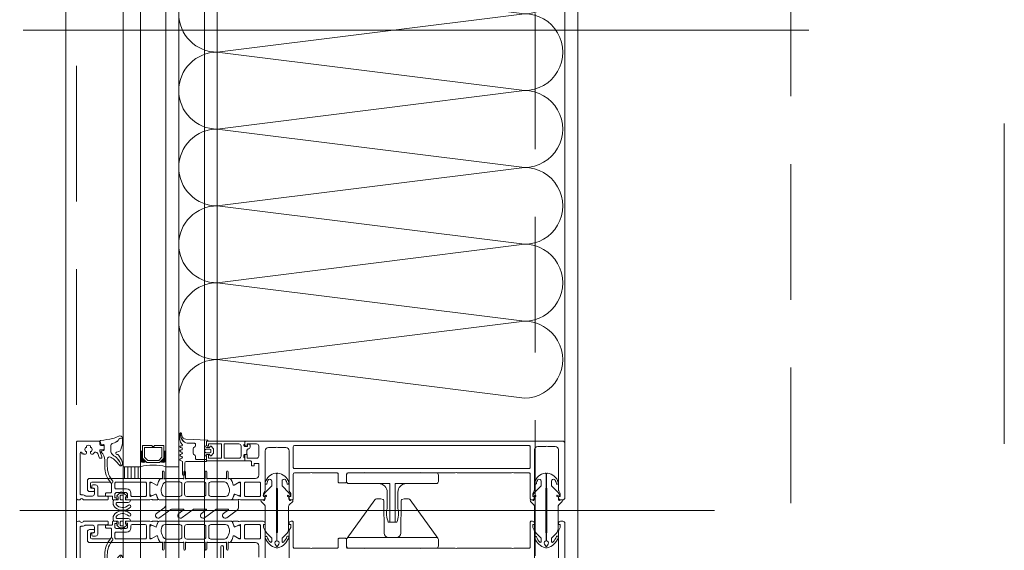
# Model space of a CAD drawing. Header units: millimetres. Extents: x 213386 to 459888, y 74252 to 208052.
# Tile 137 of 256: x 373015 to 373477, y 164289 to 164537. Entities that reach past the tile are written whole.
import ezdxf

# ---------------------------------------------------------------- set-up
doc = ezdxf.new("R2010")
doc.units = ezdxf.units.MM
doc.linetypes.add('CK_Čerchovaná 50', pattern=[6, 3, -1.5, 0, -1.5])
doc.linetypes.add('ČÁRKOVANÁ', pattern=[19.05, 12.7, -6.35])
doc.layers.add('FASÁDA DETAILNÍ', color=255, linetype='Continuous', lineweight=0)
doc.layers.add('TENKA', color=255, linetype='Continuous', lineweight=0)

# ---------------------------------------------------------------- blocks, each defined once
blk = doc.blocks.new('nesystémový nástavec 18')
for p, q in [((-17.5, 9.3), (-15.36, 9.3)), ((-15.36, 9.3), (0, 9.3)), ((0, 9.3), (0, 7.8)), ((-18, 6.8), (-18, 8.8)), ((-17, 6.3), (-17.5, 6.3)), ((-11, 8), (-17, 8)), ((-17, 8), (-17, 6.3)), ((-11, 1.3), (-11, 8)), ((-2.8, 8), (-9.7, 8)), ((-9.7, 1.3), (-9.7, 8)), ((-1.8, 2.3), (-1.8, 7)), ((-0.5, 7.3), (-0.5, 6.8)), ((0, 6.3), (0.55, 6.3)), ((0.55, 6.3), (0.95, 5.9)), ((0.95, 5.9), (0.95, 4.8)), ((0.95, 4.8), (0.95, 4.14)), ((-18, 0.5), (-18, 1.8)), ((-17.5, 2.3), (-17, 2.3)), ((-1.8, 0), (-17.5, 0)), ((-17, 2.3), (-17, 1.3)), ((-17, 1.3), (-11, 1.3)), ((-9.7, 1.3), (-2.8, 1.3)), ((0, 0), (-1.8, 0)), ((-0.4, 2.23), (-0.5, 2.04)), ((-0.5, 2.04), (-0.5, 2)), ((1.2, 2.44), (0, 2.44)), ((0, 1.5), (0, 0)), ((0.95, 4.14), (1.2, 4.14)), ((1.2, 1.85), (1.2, 2.44)), ((1.4, 3.94), (1.4, 3.84)), ((1.6, 3.64), (1.6, 3.64)), ((1.8, 1.37), (1.7, 1.35)), ((2.25, 1.63), (1.8, 1.37)), ((2.4, 2.84), (2.4, 1.89))]:
    blk.add_line(p, q)
for centre, radius, start, end in [((-17.5, 8.8), 0.5, 90, 180), ((-15.36, 9.8), 0.5, 270, 270.084), ((-17.5, 6.8), 0.5, 180.0012, 269.9988), ((-2.8, 7), 1, 0, 90), ((0, 7.3), 0.5, 89.9955, 180.0071), ((0, 6.8), 0.5, 179.9949, 270.006), ((0.75, 4.8), 0.2, 359.9656, 0.0344), ((-17.5, 1.8), 0.5, 89.999, 180.0002), ((-17.5, 0.5), 0.5, 180, 270), ((-2.8, 2.3), 1, 270, 0), ((0, 2), 0.5, 179.9716, 270.0327), ((0, 1.94), 0.5, 89.9975, 144.0007), ((1.2, 3.94), 0.2, 359.9707, 90.0249), ((1.7, 1.85), 0.5, 179.9991, 270), ((1.6, 3.84), 0.2, 179.9737, 270.035), ((1.6, 2.84), 0.8, 0.0065, 89.9919), ((2.1, 1.89), 0.3, 299.9815, 0.0183)]:
    blk.add_arc(centre, radius, start, end)
blk = doc.blocks.new('284336')
for points in [[(-0.7, -9.6), (-10, -9.6, 0.414511), (-10.51, -10.11), (-10.51, -15.51, -1), (-11.69, -15.51), (-11.69, -9.6), (-12.69, -8.95, -0.668884), (-12.6, -8.23), (-11.99, -8.01, 0.766384), (-11.99, -7.21), (-12.6, -6.99, -0.76831), (-12.6, -6.23), (-11.99, -6.01, 0.766384), (-11.99, -5.21), (-12.6, -4.99, -0.76831), (-12.6, -4.23), (-11.99, -4.01, 0.766384), (-11.99, -3.21), (-12.6, -2.99, -0.877523), (-12.5, -2.22), (-12.1, -2.22, 0.698129), (-11.83, -1.5, -0.220231), (-12.89, 0.78), (-12.89, 3.45, -0.157143), (-12.82, 3.68), (-12.69, 3.42, -0.067482), (-12.48, 2.53, 0.393136), (-8.66, -1.02), (-6.1, -1.02, -0.414214), (-5.61, -1.51), (-5.61, -2.22, -0.267949), (-5.85, -2.65), (-6.35, -2.93, 0.267949), (-6.61, -3.38), (-6.61, -5.84, 0.267949), (-6.35, -6.29), (-5.85, -6.57, -0.267949), (-5.61, -7), (-5.61, -8.11, 0.414215), (-5.1, -8.62), (-0.41, -8.62), (-0.41, -9.31, -0.414212), (-0.7, -9.6)], [(-0.41, 0), (-0.41, -2, 0.990243), (-0.4, -3.02), (0.9, -3.02, 0.414214), (1.21, -2.71), (1.21, -2.61, -0.668123), (1.71, -2.4), (2.75, -3.45, -0.199004), (2.89, -3.79), (2.89, -5.43, -0.199038), (2.75, -5.77), (1.71, -6.82, -0.668191), (1.21, -6.61), (1.21, -6.51, 0.414214), (0.9, -6.2), (-0.4, -6.2, 0.990269), (-0.41, -7.22), (-0.41, -8.6), (-5.1, -8.6, -0.414215), (-5.59, -8.11), (-5.59, -7, 0.267949), (-5.84, -6.56), (-6.34, -6.27, -0.267949), (-6.59, -5.84), (-6.59, -3.38, -0.267949), (-6.34, -2.95), (-5.84, -2.66, 0.267949), (-5.59, -2.22), (-5.59, -1.51, 0.414214), (-6.1, -1), (-8.66, -1, -0.393156), (-12.46, 2.53, 0.067572), (-12.67, 3.43), (-12.8, 3.7, -0.637545), (-12.12, 3.53), (-11.92, 2.53, 0.344315), (-10.06, 0.91), (0, 0.38, -0.406913), (0.39, 0), (-0.41, 0)], [(1.7, -4.31, 0.414235), (1.2, -3.81), (-0.7, -3.81, 0.414214), (-1.2, -4.31), (-1.2, -4.91, 0.414214), (-0.7, -5.41), (1.2, -5.41, 0.414235), (1.7, -4.91), (1.7, -4.31)]]:
    blk.add_lwpolyline(points, format="xyb", close=True)
blk = doc.blocks.new('433270')
blk.add_lwpolyline([(1, 0, 0.414364), (0, -1), (0, -1.4, 0.255924), (0.23, -1.83, -0.547723), (0.23, -3.17, 0.255924), (0, -3.6), (0, -14.6, 0.414214), (0.3, -14.9), (1.2, -14.9, 0.414214), (1.7, -14.4), (1.7, -10.3, -0.414214), (2, -10), (6, -10, 0.414248), (7, -9), (7, -7.7, 0.414179), (6.5, -7.2), (5.7, -7.2, 0.414232), (5.4, -7.5), (5.4, -8.2, -0.414198), (5.1, -8.5), (2.8, -8.5, -0.414204), (1.8, -7.5), (1.8, -4.49, -0.147432), (1.97, -3.94, 0.147461), (2.4, -2.5), (2.4, -2.3, -0.414214), (2.9, -1.8), (21.87, -1.8, -0.668178), (22.22, -2.65), (22.16, -2.72, 1), (21.59, -3.29), (21.52, -3.35, 0.198912), (21.38, -3.71), (21.38, -4.05, 0.414214), (22.08, -4.75), (22.38, -4.75, 0.576988), (22.64, -4.3, -0.311246), (24.56, -4.3, 0.576988), (24.82, -4.75), (25.3, -4.75, -0.260065), (25.3, -6.65), (24.82, -6.65, 0.576988), (24.56, -7.1, -0.311246), (22.64, -7.1, 0.576988), (22.38, -6.65), (22.08, -6.65, 0.414214), (21.38, -7.35), (21.38, -7.61, 0.267949), (21.63, -8.04), (21.89, -8.2, -0.637047), (21.73, -10), (19.83, -10.7, 0.315299), (19.5, -11.17), (19.5, -11.49, 0.520567), (20.17, -11.96), (22.83, -10.99, -0.520567), (23.5, -11.46), (23.5, -12.5, 0.414062), (24, -13), (25, -13, 0.414186), (25.5, -12.5), (25.5, -11.5, -0.414182), (26, -11), (27, -11, 0.414214), (27.5, -10.5), (27.5, -0.5, 0.414214), (27, 0), (1, 0)], format="xyb", close=True)
blk = doc.blocks.new('284325')
for points in [[(0.84, -5.23, -0.560316), (0.94, -4.73), (1.94, -4.36, 0.3153), (2.14, -4.08), (2.14, -1.89, 0.451558), (1.8, -1.59), (0.9, -1.7, -0.399586), (0.57, -1.46), (0.3, -0.07, -0.415977), (0.53, 0.29, 0.024107), (6.15, 1.24, 0.076636), (8.99, 2.34, -0.577615), (10.79, 1.3), (10.02, 1.37, 0.283171), (9.08, 0.9, -0.168429), (7.07, -0.74), (5.9, -1.16, 0.315302), (5.24, -2.1), (5.24, -4.21, 0.269719), (6.76, -6.82, -0.194797), (10.18, -11.53, -0.342663), (9.17, -11.17, 0.119207), (5.43, -7.59, 0.578571), (3.63, -8.62), (3.63, -11.77, 0.176415), (6.16, -18.72, -1), (5.24, -19.49, -0.176415), (2.43, -11.77), (2.43, -8.89, 0.208286), (0.84, -5.23)], [(8.95, -6.65), (10.32, -8.78, -0.134555), (10.79, -10.63, -0.339795), (10.19, -11.53, 0.194788), (6.76, -6.81, -0.269736), (5.25, -4.21), (5.25, -2.1, -0.315302), (5.9, -1.17), (7.07, -0.74, 0.168429), (9.09, 0.89, -0.283167), (10.01, 1.36), (10.79, 1.29), (10.79, -0.74, -0.070852), (10.71, -1.3), (9.95, -3.93, -0.241839), (9.08, -4.83), (7.93, -5.22, 0.836024), (8.08, -6.19), (8.11, -6.19, -0.255349), (8.95, -6.65)]]:
    blk.add_lwpolyline(points, format="xyb", close=True)
blk = doc.blocks.new('*U4004')
for points in [[(0, 0, 0.414243), (0.1, 0.1), (0, 0.9, -1.0001), (0.2, 0.9), (0.1, 0.1, 0.414228), (0.2, 0, 0.414228)], [(0.2, 0, 0.414243), (0.3, 0.1), (0.2, 0.9, -1.0001), (0.4, 0.9), (0.3, 0.1, 0.414228), (0.4, 0, 0.414228)], [(0.4, 0, 0.414243), (0.5, 0.1), (0.4, 0.9, -1.0001), (0.6, 0.9), (0.5, 0.1, 0.414228), (0.6, 0, 0.414228)], [(0.6, 0, 0.414243), (0.7, 0.1), (0.6, 0.9, -1.0001), (0.8, 0.9), (0.7, 0.1, 0.414228), (0.8, 0, 0.414228)], [(0.8, 0, 0.414243), (0.9, 0.1), (0.8, 0.9, -1.0001), (1, 0.9), (0.9, 0.1, 0.414228), (1, 0, 0.414228)], [(1, 0, 0.414243), (1.1, 0.1), (1, 0.9, -1.0001), (1.2, 0.9), (1.1, 0.1, 0.414228), (1.2, 0, 0.414228)], [(1.2, 0, 0.414243), (1.3, 0.1), (1.2, 0.9, -1.0001), (1.4, 0.9), (1.3, 0.1, 0.414228), (1.4, 0, 0.414228)], [(1.4, 0, 0.414243), (1.5, 0.1), (1.4, 0.9, -1.0001), (1.6, 0.9), (1.5, 0.1, 0.414228), (1.6, 0, 0.414228)], [(1.6, 0, 0.414243), (1.7, 0.1), (1.6, 0.9, -1.0001), (1.8, 0.9), (1.7, 0.1, 0.414228), (1.8, 0, 0.414228)], [(1.8, 0, 0.414243), (1.9, 0.1), (1.8001, 0.9, -1.0001), (2, 0.9), (1.9001, 0.1, 0.414228), (2, 0, 0.414228)]]:
    blk.add_lwpolyline(points, format="xyb")
blk = doc.blocks.new('244748_a')
blk.add_lwpolyline([(8.32, -1.69, 0.082248), (6.34, -0.9, -1.09695), (6.94, -0.1, -0.315353), (11.26, -5.15, -0.480529), (10.87, -5.64), (4.27, -5.64), (4.08, -5.45), (-16.53, -5.45), (-16.72, -5.64), (-20.43, -5.64, 0.574019), (-21.93, -4.78), (-22.99, -5.4, 0.524827), (-22.99, -5.9), (-21.93, -6.52, 0.574021), (-20.43, -5.66), (-16.72, -5.66), (-16.53, -5.85), (4.08, -5.85), (4.27, -5.66), (10.87, -5.66, -0.480529), (11.26, -6.15, -0.326229), (6.88, -11.09, -1.09695), (6.28, -10.3, 0.081457), (8.32, -9.61, 0.599203), (7.48, -8.05), (5.52, -8.05, 0.198965), (5.17, -8.2), (2.22, -11.15), (0.93, -12.01, -0.738038), (0.51, -11.62), (0.87, -11, 1), (0.35, -10.7), (0, -11.3), (-0.98, -11.3, 0.619205), (-1.45, -12.06), (-1.28, -12.43, -0.808139), (-2.04, -13.04), (-3.63, -11.44, 0.198906), (-4.34, -11.15), (-14.99, -11.15, -0.198936), (-16.76, -10.42), (-18.98, -8.2, 0.198942), (-19.33, -8.05), (-20.67, -8.05, 0.500217), (-21.09, -8.73, 0.122037), (-18.5, -10.27, -1.093735), (-19.1, -11.07, -0.240768), (-23.7, -6.07, -0.106226), (-23.7, -5.23, -0.256232), (-19, -0.13, -1.093735), (-18.4, -0.92, 0.116856), (-21.09, -2.57, 0.500217), (-20.67, -3.25), (-19.33, -3.25, 0.198942), (-18.98, -3.1), (-16.75, -0.88, -0.198936), (-14.99, -0.15), (-4.34, -0.15, 0.198907), (-3.63, 0.14), (-2.04, 1.74, -0.808139), (-1.28, 1.13), (-1.45, 0.76, 0.619205), (-0.98, 0), (0, 0), (0.35, -0.6, 1), (0.87, -0.3), (0.51, 0.32, -0.738038), (0.93, 0.71), (2.22, -0.15), (5.17, -3.1, 0.198965), (5.52, -3.25), (7.48, -3.25, 0.599203)], format="xyb", close=True)
blk = doc.blocks.new('236134_0100_s_v')
for points in [[(22.8, -23), (22.8, -5), (42, -5, 0.414214), (43, -4), (43, -1, 0.414214), (42, 0), (1, 0, 0.414214), (0, -1), (0, -4, 0.414214), (1, -5), (20.2, -5), (20.2, -23)], [(15, -5, -0.414214), (19, -9), (19, -16.57, 0.165764), (19.53, -23), (23.47, -23, 0.165764), (24, -16.57), (24, -9, -0.414214), (28, -5)]]:
    blk.add_lwpolyline(points, format="xyb")
blk = doc.blocks.new('236134_0200_s_v')
for points in [[(19.58, 5, -0.41166), (17.58, 6.98), (17.45, 22.25, 0.344217), (17.07, 22.73), (16, 23), (14, 23, 0.240828), (13.19, 22.59), (0.19, 4.59)], [(23.42, 5, 0.41166), (25.42, 6.98), (25.55, 22.25, -0.344217), (25.93, 22.73), (27, 23), (29, 23, -0.240828), (29.81, 22.59), (42.81, 4.59)]]:
    blk.add_lwpolyline(points, format="xyb")
blk.add_lwpolyline([(42, 5), (1, 5, 0.414214), (0, 4), (0, 1, 0.414214), (1, 0), (42, 0, 0.414214), (43, 1), (43, 4, 0.414214)], format="xyb", close=True)
blk = doc.blocks.new('288126')
for points in [[(-16.5, 0), (16.5, 0)], [(-21.36, -6.34), (-17.8, -3.69)], [(-14.71, -4.5), (-19.87, -8.34)], [(-17, -2.08), (-17, -0.5)], [(-8.83, -4.3), (-14.11, -4.3)], [(-4.31, -4.5), (-9.47, -8.34)], [(1.81, -4.3), (-3.71, -4.3)], [(6.33, -4.5), (1.14, -8.37)], [(12.21, -4.3), (6.93, -4.3)], [(16.6, -4.6), (11.54, -8.37)], [(17, -0.5), (17, -3.8)], [(-10.96, -6.34), (-8.71, -4.66)], [(-0.35, -6.36), (1.93, -4.66)], [(10.05, -6.36), (12.33, -4.66)]]:
    blk.add_lwpolyline(points)
for centre, radius, start, end in [((16.5, -0.5), 0.5, 0, 90), ((-16.5, -0.5), 0.5, 90, 180), ((16, -3.8), 1, 306.7059, 0), ((-20.61, -7.34), 1.25, 126.7059, 306.7059), ((-10.21, -7.34), 1.25, 126.7059, 306.7059), ((0.4, -7.37), 1.25, 126.7059, 306.7059), ((10.8, -7.37), 1.25, 126.7059, 306.7059)]:
    blk.add_arc(centre, radius, start, end)
at = {"extrusion": (0, 0, -1)}
for centre, radius, start, end in [((19, -2.08), 2, 180, 233.2941), ((14.11, -5.3), 1, 53.2941, 90), ((8.83, -4.5), 0.2, 90, 233.2941), ((3.71, -5.3), 1, 53.2941, 90), ((-1.81, -4.5), 0.2, 90, 233.2941), ((-6.93, -5.3), 1, 53.2941, 90), ((-12.21, -4.5), 0.2, 90, 233.2941)]:
    blk.add_arc(centre, radius, start, end, dxfattribs=at)
blk = doc.blocks.new('246426')
for points in [[(-1.84, 0.64), (-2.86, -0.38, 0.198926), (-3.15, -1.09), (-3.15, -2.31, 0.198926), (-2.86, -3.02), (-1.84, -4.04, 0.637051), (-1.5, -3.92), (-1.45, -3.4), (-0.3, -3.4, -0.41484), (0, -3.7), (0, -5.19, 0.414232), (0.5, -5.69), (2.14, -5.69, 0.071862), (2.2, -5.68, 0.157876), (3.73, -4.64, 0.360336), (3.48, 2.39, 0.964062), (2.54, 1.48, -0.403385), (2.25, -4.34, -0.190964), (2.11, -4.39), (1.7, -4.39, -0.414214), (1.2, -3.89), (1.2, 1.31, 0.414201), (0.2, 2.31), (0, 2.31), (0, 0.3, -0.414214), (-0.3, 0), (-1.45, 0), (-1.5, 0.52, 0.637051), (-1.84, 0.64)], [(-2.25, -1.4, -0.414214), (-1.85, -1), (-0.4, -1, -0.414214), (0, -1.4), (0, -2, -0.414214), (-0.4, -2.4), (-1.85, -2.4, -0.414214), (-2.25, -2), (-2.25, -1.4)]]:
    blk.add_lwpolyline(points, format="xyb", close=True)

msp = doc.modelspace()

# ---------------------------------------------------------------- hatches: boundary and pattern name
at = {"layer": 'FASÁDA DETAILNÍ'}
h = msp.add_hatch(dxfattribs=at)
h.set_pattern_fill('ANSI31', color=256, scale=0.5, angle=585)
h.set_pattern_definition([(270, (440451.9952, 154007.7333), (1.5875, -8e-16), [])])
h.paths.add_polyline_path([(373071.638, 164322.154), (373071.638, 164327.655), (373063.638, 164327.655), (373063.638, 164322.154)])

# ---------------------------------------------------------------- linework, layer by layer
for p, q in [((373036.638, 145492.154), (373036.638, 169172.154)), ((373063.638, 145492.154), (373063.638, 169172.154)), ((373063.638, 155177.655), (373063.638, 169172.154)), ((373071.638, 169172.154), (373071.638, 145492.154)), ((373071.638, 169172.154), (373071.638, 155177.655)), ((373083.638, 145492.154), (373083.638, 169172.154)), ((373083.638, 155177.655), (373083.638, 169172.154)), ((373089.638, 169172.154), (373089.638, 145492.154)), ((373089.638, 169172.154), (373089.638, 155177.655)), ((373101.638, 145492.154), (373101.638, 169172.154)), ((373101.638, 155177.655), (373101.638, 169172.154)), ((373107.638, 169172.154), (373107.638, 145492.154)), ((373107.638, 169172.154), (373107.638, 155177.655)), ((373276.638, 145732.154), (373276.638, 168932.154)), ((373063.638, 164327.655), (373063.638, 164736.654)), ((373071.638, 164736.654), (373071.638, 164327.655)), ((373083.638, 164327.655), (373083.638, 164736.654)), ((373089.638, 164736.654), (373089.638, 164327.655)), ((373016.692, 164532.154), (373384.93, 164532.154)), ((373071.638, 164327.655), (373063.638, 164327.655)), ((373089.638, 164327.655), (373083.638, 164327.655)), ((373340.762, 164307.154), (373015.071, 164307.154))]:
    msp.add_line(p, q, dxfattribs=at)
at = {"layer": 'FASÁDA DETAILNÍ', "linetype": 'ČÁRKOVANÁ', "ltscale": 5}
for p, q in [((373041.638, 145497.154), (373041.638, 169167.154)), ((373256.638, 145712.154), (373256.638, 168952.154)), ((373376.638, 145832.154), (373376.638, 168832.154))]:
    msp.add_line(p, q, dxfattribs=at)
at = {"layer": 'FASÁDA DETAILNÍ'}
for points in [[(373270.638, 164338.654), (373270.638, 164725.654)], [(373082.638, 164337.655), (373082.638, 164331.655), (373080.638, 164329.655), (373074.638, 164329.655), (373072.638, 164331.655), (373072.638, 164337.655), (373077.138, 164337.655), (373077.138, 164337.155), (373078.138, 164337.155), (373078.138, 164337.655)], [(373073.638, 164336.655), (373081.638, 164336.655), (373081.638, 164332.069), (373080.224, 164330.655), (373075.191, 164330.655), (373073.638, 164332.069)], [(373063.638, 164322.154), (373063.638, 164327.655), (373071.638, 164327.655), (373071.638, 164322.154)]]:
    msp.add_lwpolyline(points, close=True, dxfattribs=at)
for points in [[(373269.638, 164339.654), (373121.138, 164339.654, 0.4142136), (373120.638, 164339.154), (373120.638, 164337.854, 0.4142197), (373121.138, 164337.354), (373121.638, 164337.354), (373121.638, 164338.354), (373126.138, 164338.354, -0.4142136), (373127.138, 164337.354), (373127.138, 164332.654, -0.4142136), (373126.138, 164331.654), (373121.638, 164331.654), (373121.638, 164333.354), (373121.138, 164333.354, 0.4142012), (373120.638, 164332.854), (373120.638, 164330.854, 0.4142136), (373121.138, 164330.354), (373123.282, 164330.354, -0.4142136), (373123.782, 164329.854), (373123.782, 164328.055), (373125.033, 164328.055), (373125.033, 164329.255), (373126.838, 164329.255, -0.4142136), (373127.138, 164328.955), (373127.138, 164323.656, -0.4141667), (373125.638, 164322.156), (373118.641, 164322.154), (373114.54, 164322.155, 0.5773503), (373114.194, 164321.555), (373114.692, 164320.692), (373115.12, 164319.199, 0.4887011), (373115.559, 164319.023), (373118.025, 164320.454), (373118.446, 164320.454, -0.4325656), (373118.641, 164320.254), (373118.641, 164313.95, -0.5483974), (373118.359, 164313.764), (373115.975, 164314.833, 0.4253361), (373115.708, 164314.725), (373114.892, 164312.702, 0.5315629), (373115.262, 164312.152), (373117.327, 164312.152, 0.2313061), (373117.563, 164312.268, -0.3061853), (373117.883, 164312.372), (373118.641, 164312.154), (373129.144, 164312.154, 0.4142136), (373130.144, 164313.154), (373130.144, 164313.654), (373129.344, 164313.654), (373129.344, 164315.154), (373130.004, 164316.298, 0.1316504), (373130.138, 164316.798), (373130.138, 164335.163, -0.4142136), (373131.638, 164336.663), (373135.139, 164336.663, -0.3999851), (373136.139, 164336.663), (373139.838, 164336.663, -0.4142136), (373141.338, 164335.163), (373141.338, 164316.798, 0.1316504), (373141.472, 164316.298), (373142.133, 164315.154), (373142.133, 164313.654), (373141.333, 164313.654), (373141.333, 164313.154, 0.4142136), (373142.333, 164312.154), (373142.838, 164312.154, 0.4142136), (373143.338, 164312.654), (373143.338, 164324.254, -0.4142136), (373143.838, 164324.754), (373151.238, 164324.754, -0.3999851), (373152.238, 164324.754), (373163.838, 164324.754, -0.4142136), (373164.338, 164324.254), (373164.338, 164320.654, 0.4142136), (373164.838, 164320.154), (373167.838, 164320.154, 0.4142136), (373168.338, 164320.654), (373168.338, 164324.254, -0.4142136), (373168.838, 164324.754), (373176.138, 164324.754, -0.38324), (373177.138, 164324.754), (373202.638, 164324.754, -0.38324), (373203.638, 164324.754), (373219.138, 164324.754, -0.38324), (373220.138, 164324.754), (373245.638, 164324.754, -0.38324), (373246.638, 164324.754), (373253.938, 164324.754, -0.4142136), (373254.438, 164324.254), (373254.438, 164312.654, 0.4142136), (373254.938, 164312.154), (373255.438, 164312.154, 0.4142136), (373256.438, 164313.154), (373256.438, 164313.654), (373255.638, 164313.654), (373255.638, 164315.154), (373256.304, 164316.308, 0.1169365), (373256.438, 164316.808), (373256.438, 164335.663, -0.4142315), (373257.938, 164337.163), (373261.648, 164337.163, -0.3999851), (373262.648, 164337.163), (373266.138, 164337.163, -0.4142315), (373267.638, 164335.663), (373267.638, 164316.808, 0.1169365), (373267.772, 164316.308), (373268.438, 164315.154), (373268.438, 164313.654), (373267.638, 164313.654), (373267.638, 164313.154, 0.4142136), (373268.638, 164312.154), (373269.638, 164312.154, 0.4142136), (373270.638, 164313.154), (373270.638, 164338.654, 0.4142135), (373269.638, 164339.654)], [(373143.838, 164337.554), (373253.938, 164337.554, -0.4142136), (373254.438, 164337.054), (373254.438, 164327.354, -0.4142136), (373253.938, 164326.854), (373143.838, 164326.854, -0.4142136), (373143.338, 164327.354), (373143.338, 164337.054, -0.4142136), (373143.838, 164337.554)], [(373114.299, 164312.154), (373102.388, 164312.154), (373080.477, 164312.154, -0.3058367), (373080.014, 164312.467), (373079.091, 164314.755, 0.4253361), (373078.824, 164314.862), (373077.205, 164314.146, -0.5437525), (373076.148, 164314.83), (373076.148, 164319.734, -0.5781822), (373077.05, 164320.253), (373079.241, 164318.992, 0.4885049), (373079.68, 164319.169), (373080.115, 164320.683), (373080.877, 164322.004, -0.2824777), (373081.153, 164322.154), (373081.598, 164322.154, 1.4470094), (373081.948, 164322.286), (373081.948, 164325.254, -1), (373082.748, 164325.254), (373082.748, 164322.286, 1.4470094), (373083.099, 164322.153), (373091.638, 164322.154, 1.4470094), (373091.988, 164322.286), (373091.988, 164325.254, -1), (373092.788, 164325.254), (373092.788, 164322.286, 1.4470094), (373093.139, 164322.153), (373101.638, 164322.154, 1.4470094), (373101.988, 164322.286), (373101.988, 164325.254, -1), (373102.788, 164325.254), (373102.788, 164322.286, 1.4470094), (373103.139, 164322.153), (373111.678, 164322.154, 1.4470094), (373112.028, 164322.286), (373112.028, 164325.254, -1), (373112.828, 164325.254), (373112.828, 164322.286, 1.4470094), (373113.179, 164322.153), (373113.624, 164322.154, -0.2824777), (373113.9, 164322.004), (373114.662, 164320.683), (373115.096, 164319.169, 0.4885049), (373115.535, 164318.992), (373117.727, 164320.253, -0.5781822), (373118.628, 164319.734), (373118.628, 164314.83, -0.5437525), (373117.572, 164314.146), (373115.953, 164314.862, 0.4253361), (373115.686, 164314.755), (373114.763, 164312.467, -0.3058367), (373114.299, 164312.154)], [(373076.138, 164312.154), (373065.139, 164312.154, -0.4144257), (373064.638, 164312.654), (373064.638, 164313.148), (373065.638, 164313.148), (373065.638, 164314.648, 0.4142136), (373064.638, 164315.648), (373063.138, 164315.648, 0.3999851), (373062.138, 164315.648), (373060.638, 164315.648, 0.4142136), (373059.638, 164314.648), (373059.638, 164313.154), (373060.638, 164313.154), (373060.638, 164312.654, -0.4144559), (373060.138, 164312.154), (373058.838, 164312.156, -0.4139712), (373058.538, 164312.456), (373058.538, 164313.654, 0.4142136), (373058.238, 164313.954), (373055.238, 164313.954), (373055.238, 164314.954, -0.4142136), (373055.738, 164315.454), (373057.638, 164315.454, 0.4142136), (373058.138, 164315.954), (373058.138, 164319.454, 0.4142056), (373057.138, 164320.454), (373048.838, 164320.455, 0.4142063), (373048.338, 164319.955), (373048.338, 164318.054, 0.414219), (373048.838, 164317.554), (373049.638, 164317.554, -0.4142136), (373050.138, 164317.054), (373050.138, 164316.554, -0.4142136), (373049.638, 164316.054), (373047.838, 164316.054, -0.4142136), (373046.838, 164317.054), (373046.838, 164321.154, -0.4142136), (373047.838, 164322.154), (373076.138, 164322.154), (373080.238, 164322.155, -0.5773503), (373080.585, 164321.555), (373080.086, 164320.692), (373079.659, 164319.199, -0.4887011), (373079.219, 164319.023), (373076.754, 164320.454), (373076.333, 164320.454, 0.4325656), (373076.138, 164320.254), (373076.138, 164313.95, 0.5483974), (373076.42, 164313.764), (373078.804, 164314.833, -0.4253361), (373079.071, 164314.725), (373079.887, 164312.702, -0.5315625), (373079.516, 164312.152), (373077.452, 164312.152, -0.2313061), (373077.216, 164312.268, 0.3061853), (373076.896, 164312.372), (373076.138, 164312.154)], [(373073.938, 164320.454), (373060.238, 164320.454, 0.4142136), (373059.738, 164319.954), (373059.738, 164317.748, 0.4142136), (373060.238, 164317.248), (373065.208, 164317.248, -0.4111388), (373067.238, 164315.248), (373067.238, 164314.254, 0.4142136), (373067.738, 164313.754), (373073.938, 164313.754, 0.4142136), (373074.438, 164314.254), (373074.438, 164319.954, 0.4142136), (373073.938, 164320.454)], [(373083.188, 164313.753), (373090.088, 164313.753, 0.4142178), (373091.088, 164314.753), (373091.088, 164319.554, 0.4142178), (373090.088, 164320.554), (373083.726, 164320.554, 0.305619), (373082.336, 164319.616), (373081.557, 164317.692, 0.1764286), (373081.485, 164315.64), (373081.761, 164314.79, 0.3249157), (373083.188, 164313.753)], [(373093.388, 164313.753), (373101.388, 164313.753, 0.4142136), (373102.388, 164314.753), (373102.388, 164319.554, 0.4142136), (373101.388, 164320.554), (373093.388, 164320.554, 0.4142136), (373092.388, 164319.554), (373092.388, 164314.753, 0.4142136), (373093.388, 164313.753)], [(373104.688, 164313.753), (373111.589, 164313.753, 0.3249157), (373113.015, 164314.79), (373113.291, 164315.64, 0.1764286), (373113.219, 164317.692), (373112.441, 164319.616, 0.305619), (373111.05, 164320.554), (373104.688, 164320.554, 0.4142178), (373103.688, 164319.554), (373103.688, 164314.753, 0.4142178), (373104.688, 164313.753)], [(373127.938, 164314.255, -0.4142136), (373127.438, 164313.755), (373120.938, 164313.755, -0.4142136), (373120.438, 164314.255), (373120.438, 164319.955, -0.4142136), (373120.938, 164320.455), (373127.438, 164320.455, -0.4142136), (373127.938, 164319.955), (373127.938, 164314.255)], [(373076.138, 164302.154), (373065.139, 164302.154, 0.4144257), (373064.638, 164301.654), (373064.638, 164301.161), (373065.638, 164301.161), (373065.638, 164299.661, -0.4142136), (373064.638, 164298.661), (373063.138, 164298.661, -0.3999851), (373062.138, 164298.661), (373060.638, 164298.661, -0.4142136), (373059.638, 164299.661), (373059.638, 164301.154), (373060.638, 164301.154), (373060.638, 164301.654, 0.4144559), (373060.138, 164302.154), (373058.838, 164302.153, 0.4139712), (373058.538, 164301.853), (373058.538, 164300.655, -0.4142136), (373058.238, 164300.355), (373055.238, 164300.355), (373055.238, 164299.355, 0.4142136), (373055.738, 164298.855), (373057.638, 164298.855, -0.4142136), (373058.138, 164298.355), (373058.138, 164294.855, -0.4142056), (373057.138, 164293.855), (373048.838, 164293.854, -0.4142063), (373048.338, 164294.354), (373048.338, 164296.254, -0.414219), (373048.838, 164296.754), (373049.638, 164296.754, 0.4142136), (373050.138, 164297.254), (373050.138, 164297.754, 0.4142136), (373049.638, 164298.254), (373047.838, 164298.254, 0.4142136), (373046.838, 164297.254), (373046.838, 164293.154, 0.4142136), (373047.838, 164292.154), (373076.138, 164292.154), (373080.238, 164292.154, 0.5773503), (373080.585, 164292.754), (373080.086, 164293.617), (373079.659, 164295.11, 0.4887011), (373079.219, 164295.286), (373076.754, 164293.854), (373076.333, 164293.854, -0.4325656), (373076.138, 164294.054), (373076.138, 164300.359, -0.5483974), (373076.42, 164300.545), (373078.804, 164299.476, 0.4253361), (373079.071, 164299.584), (373079.887, 164301.607, 0.5315625), (373079.516, 164302.157), (373077.452, 164302.157, 0.2313061), (373077.216, 164302.041, -0.3061853), (373076.896, 164301.937), (373076.138, 164302.154)], [(373073.938, 164293.854), (373060.238, 164293.854, -0.4142136), (373059.738, 164294.354), (373059.738, 164296.561, -0.4142136), (373060.238, 164297.061), (373065.208, 164297.061, 0.4111388), (373067.238, 164299.061), (373067.238, 164300.054, -0.4142136), (373067.738, 164300.554), (373073.938, 164300.554, -0.4142136), (373074.438, 164300.054), (373074.438, 164294.354, -0.4142136), (373073.938, 164293.854)], [(373114.299, 164302.154), (373102.388, 164302.155), (373080.477, 164302.154, 0.3058367), (373080.014, 164301.842), (373079.091, 164299.554, -0.4253361), (373078.824, 164299.447), (373077.205, 164300.163, 0.5437525), (373076.148, 164299.479), (373076.148, 164294.574, 0.5781822), (373077.05, 164294.056), (373079.241, 164295.317, -0.4885049), (373079.68, 164295.14), (373080.115, 164293.626), (373080.877, 164292.305, 0.2824777), (373081.153, 164292.155), (373081.598, 164292.155, -1.4470094), (373081.948, 164292.023), (373081.948, 164289.055, 1), (373082.748, 164289.055), (373082.748, 164292.023, -1.4470094), (373083.099, 164292.156), (373091.638, 164292.155, -1.4470094), (373091.988, 164292.023), (373091.988, 164289.055, 1), (373092.788, 164289.055), (373092.788, 164292.023, -1.4470094), (373093.139, 164292.156), (373101.638, 164292.155, -1.4470094), (373101.988, 164292.023), (373101.988, 164289.055, 1), (373102.788, 164289.055), (373102.788, 164292.023, -1.4470094), (373103.139, 164292.156), (373111.678, 164292.155, -1.4470094), (373112.028, 164292.023), (373112.028, 164289.055, 1), (373112.828, 164289.055), (373112.828, 164292.023, -1.4470094), (373113.179, 164292.156), (373113.624, 164292.155, 0.2824777), (373113.9, 164292.305), (373114.662, 164293.626), (373115.096, 164295.14, -0.4885049), (373115.535, 164295.317), (373117.727, 164294.056, 0.5781822), (373118.628, 164294.574), (373118.628, 164299.479, 0.5437525), (373117.572, 164300.163), (373115.953, 164299.447, -0.4253361), (373115.686, 164299.554), (373114.763, 164301.842, 0.3058367), (373114.299, 164302.154)], [(373083.188, 164300.555), (373090.088, 164300.556, -0.4142178), (373091.088, 164299.556), (373091.088, 164294.755, -0.4142178), (373090.088, 164293.755), (373083.726, 164293.755, -0.305619), (373082.336, 164294.693), (373081.557, 164296.617, -0.1764286), (373081.485, 164298.669), (373081.761, 164299.519, -0.3249157), (373083.188, 164300.555)], [(373093.388, 164300.555), (373101.388, 164300.555, -0.4142136), (373102.388, 164299.555), (373102.388, 164294.755, -0.4142136), (373101.388, 164293.755), (373093.388, 164293.755, -0.4142136), (373092.388, 164294.755), (373092.388, 164299.555, -0.4142136), (373093.388, 164300.555)], [(373104.688, 164300.556), (373111.589, 164300.555, -0.3249157), (373113.015, 164299.519), (373113.291, 164298.669, -0.1764286), (373113.219, 164296.617), (373112.441, 164294.693, -0.305619), (373111.05, 164293.755), (373104.688, 164293.755, -0.4142178), (373103.688, 164294.755), (373103.688, 164299.556, -0.4142178), (373104.688, 164300.556)], [(373127.938, 164300.054, 0.4142136), (373127.438, 164300.554), (373120.938, 164300.554, 0.4142136), (373120.438, 164300.054), (373120.438, 164294.354, 0.4142136), (373120.938, 164293.854), (373127.438, 164293.854, 0.4142136), (373127.938, 164294.354), (373127.938, 164300.054)]]:
    msp.add_lwpolyline(points, format="xyb", close=True, dxfattribs=at)
for points in [[(373127.138, 164285.354), (373127.138, 164290.653, 0.4141667), (373125.638, 164292.153), (373118.641, 164292.154), (373114.54, 164292.154, -0.5773503), (373114.194, 164292.754), (373114.692, 164293.617), (373115.12, 164295.11, -0.4887011), (373115.559, 164295.286), (373118.025, 164293.854), (373118.446, 164293.854, 0.4325656), (373118.641, 164294.054), (373118.641, 164300.359, 0.5483974), (373118.359, 164300.545), (373115.975, 164299.476, -0.4253361), (373115.708, 164299.584), (373114.892, 164301.607, -0.5315629), (373115.262, 164302.157), (373117.327, 164302.157, -0.2313061), (373117.563, 164302.041, 0.3061853), (373117.883, 164301.937), (373118.641, 164302.154), (373129.144, 164302.154, -0.4142136), (373130.144, 164301.154), (373130.144, 164300.654), (373129.344, 164300.654), (373129.344, 164299.154), (373130.004, 164298.011, -0.1316504), (373130.138, 164297.511), (373130.138, 164279.146, 0.4142136)], [(373141.338, 164279.146), (373141.338, 164297.511, -0.1316504), (373141.472, 164298.011), (373142.133, 164299.154), (373142.133, 164300.654), (373141.333, 164300.654), (373141.333, 164301.154, -0.4142136), (373142.333, 164302.154), (373142.838, 164302.154, -0.4142136), (373143.338, 164301.654), (373143.338, 164290.054, 0.4142136), (373143.838, 164289.554), (373151.238, 164289.554, 0.3999851), (373152.238, 164289.554), (373163.838, 164289.554, 0.4142136), (373164.338, 164290.054), (373164.338, 164293.654, -0.4142136), (373164.838, 164294.154), (373167.838, 164294.154, -0.4142136), (373168.338, 164293.654), (373168.338, 164290.054, 0.4142136), (373168.838, 164289.554), (373176.138, 164289.554, 0.38324), (373177.138, 164289.554), (373202.638, 164289.554, 0.38324), (373203.638, 164289.554), (373219.138, 164289.554, 0.38324), (373220.138, 164289.554), (373245.638, 164289.554, 0.38324), (373246.638, 164289.554), (373253.938, 164289.554, 0.4142136), (373254.438, 164290.054), (373254.438, 164301.654, -0.4142136), (373254.938, 164302.154), (373255.438, 164302.154, -0.4142136), (373256.438, 164301.154), (373256.438, 164300.654), (373255.638, 164300.654), (373255.638, 164299.154), (373256.304, 164298.001, -0.1169365), (373256.438, 164297.501), (373256.438, 164278.646, 0.4142315)], [(373267.638, 164278.646), (373267.638, 164297.501, -0.1169365), (373267.772, 164298.001), (373268.438, 164299.154), (373268.438, 164300.654), (373267.638, 164300.654), (373267.638, 164301.154, -0.4142136), (373268.638, 164302.154), (373269.638, 164302.154, -0.4142136), (373270.638, 164301.154), (373270.638, 164275.654, -0.4142135)]]:
    msp.add_lwpolyline(points, format="xyb", dxfattribs=at)
for centre, radius, start, end in [((373072.138, 164335.517), 0.596, 213.03656, 326.96344), ((373072.138, 164335.225), 0.596, 213.03656, 326.96344), ((373072.138, 164334.932), 0.596, 213.03656, 326.96344), ((373072.138, 164334.64), 0.596, 213.03656, 326.96344), ((373072.138, 164334.347), 0.596, 213.03656, 326.96344), ((373072.138, 164334.055), 0.596, 213.03656, 326.96344), ((373072.138, 164333.762), 0.596, 213.03656, 326.96344), ((373072.138, 164333.47), 0.596, 213.03656, 326.96344), ((373072.138, 164333.177), 0.596, 213.03656, 326.96344), ((373072.138, 164332.885), 0.596, 213.03656, 326.96344), ((373072.138, 164332.592), 0.596, 213.03656, 326.96344), ((373072.138, 164332.3), 0.596, 213.03656, 326.96344), ((373083.138, 164335.517), 0.596, 213.03656, 326.96344), ((373083.138, 164335.225), 0.596, 213.03656, 326.96344), ((373083.138, 164334.932), 0.596, 213.03656, 326.96344), ((373083.138, 164334.64), 0.596, 213.03656, 326.96344), ((373083.138, 164334.347), 0.596, 213.03656, 326.96344), ((373083.138, 164334.055), 0.596, 213.03656, 326.96344), ((373083.138, 164333.762), 0.596, 213.03656, 326.96344), ((373083.138, 164333.47), 0.596, 213.03656, 326.96344), ((373083.138, 164333.177), 0.596, 213.03656, 326.96344), ((373083.138, 164332.885), 0.596, 213.03656, 326.96344), ((373083.138, 164332.592), 0.596, 213.03656, 326.96344), ((373083.138, 164332.3), 0.596, 213.03656, 326.96344), ((373072.138, 164332.007), 0.596, 213.03656, 326.96344), ((373072.276, 164331.995), 0.879, 223.50356, 316.00509), ((373072.424, 164332.085), 1.263, 231.50044, 308.03437), ((373072.563, 164332.246), 1.712, 237.31435, 302.70505), ((373072.708, 164332.49), 2.248, 241.59719, 298.47266), ((373072.876, 164332.839), 2.897, 244.70485, 294.69333), ((373072.99, 164333.205), 3.546, 247.59095, 292.70618), ((373077.638, 164305.763), 22.699, 74.67278, 105.32722), ((373082.287, 164333.205), 3.546, 247.29382, 292.40905), ((373082.401, 164332.839), 2.897, 245.30667, 295.29515), ((373082.569, 164332.49), 2.248, 241.52734, 298.40281), ((373082.714, 164332.246), 1.712, 237.29495, 302.68565), ((373082.852, 164332.085), 1.263, 231.96563, 308.49956), ((373083, 164331.995), 0.879, 223.99491, 316.49644), ((373083.138, 164332.007), 0.596, 213.03656, 326.96344)]:
    msp.add_arc(centre, radius, start, end, dxfattribs=at)
at = {"layer": 'TENKA', "linetype": 'CK_Čerchovaná 50', "ltscale": 50}
msp.add_line((373476.638, 145732.154), (373476.638, 168932.154), dxfattribs=at)

# ---------------------------------------------------------------- block references
at = {"layer": 'FASÁDA DETAILNÍ', "xscale": 179.9999932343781, "yscale": 179.9999932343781, "zscale": 179.9999932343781, "rotation": 270}
msp.add_blockref('*U4004', (373089.638, 164719.827), dxfattribs=at)
at = {"layer": 'FASÁDA DETAILNÍ'}
for name, p in [('284325', (373052.498, 164339.654)), ('284336', (373103.048, 164339.654)), ('236134_0100_s_v', (373168.338, 164324.754)), ('288126', (373100.628, 164312.154)), ('236134_0200_s_v', (373168.338, 164289.554))]:
    msp.add_blockref(name, p, dxfattribs=at)
for name, p, rotation in [('433270', (373041.638, 164312.154), 90), ('246426', (373064.638, 164312.15), 270)]:
    msp.add_blockref(name, p, dxfattribs=dict(at, rotation=rotation))
at = {"layer": 'FASÁDA DETAILNÍ', "xscale": -1}
for name, p, rotation in [('nesystémový nástavec 18', (373120.638, 164339.654), 180), ('244748_a', (373141.299, 164313.377), 270), ('244748_a', (373267.599, 164313.377), 270), ('246426', (373064.638, 164302.159), 270), ('433270', (373041.638, 164302.155), 90), ('284325', (373052.498, 164274.654), 180), ('284336', (373121.048, 164274.654), 180)]:
    msp.add_blockref(name, p, dxfattribs=dict(at, rotation=rotation))

doc.saveas('drawing.dxf')
